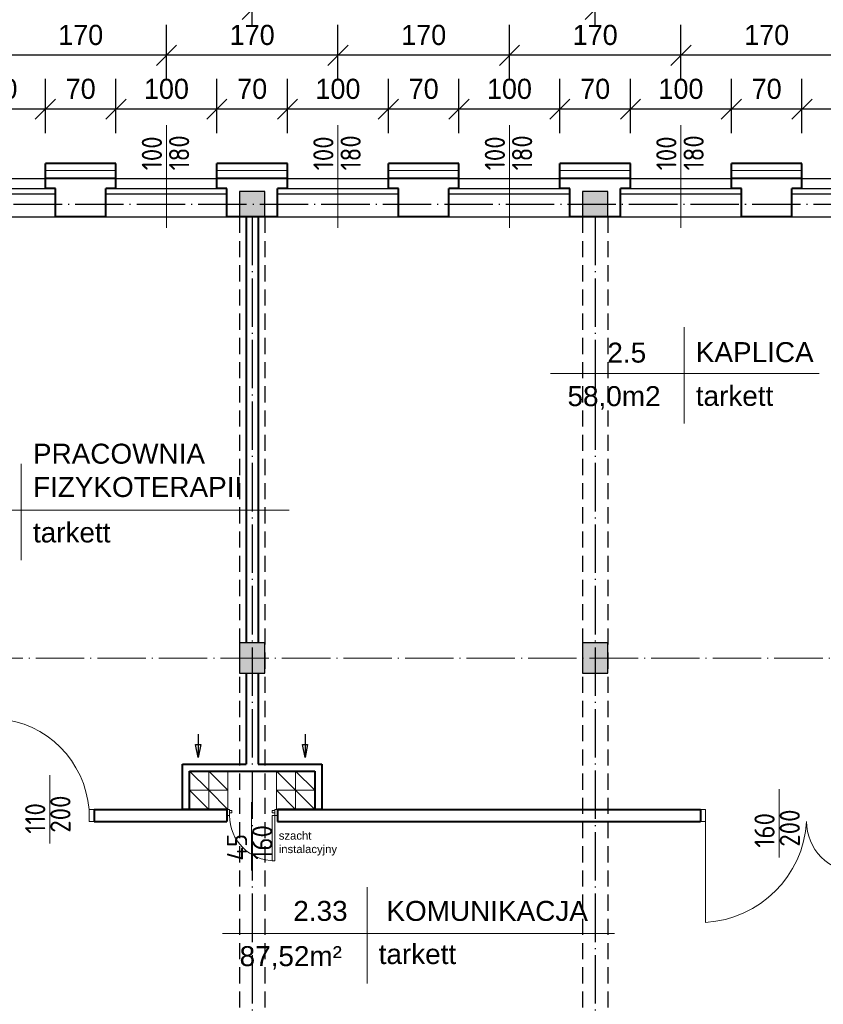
# Model space of a CAD drawing. Header units: millimetres. Extents: x -32003 to -19505, y 17931 to 29358.
# Tile 23 of 92: x -30124 to -29328, y 27421 to 28397. Entities that reach past the tile are written whole.
import ezdxf

# ---------------------------------------------------------------- set-up
doc = ezdxf.new("R2010")
doc.units = ezdxf.units.MM
doc.header["$PDMODE"] = 3
for name, pattern in [('ACAD_ISO03W100', [30, 12, -18]), ('ACAD_ISO04W100', [30.5, 24, -3, 0.5, -3]), ('KRESKOWA_X2', [12, 8, -4])]:
    doc.linetypes.add(name, pattern=pattern)
for name, color, linetype, lineweight in [('_wymiary', 1, 'Continuous', 9), ('drzwi', 140, 'Continuous', 13), ('KOMINY', 43, 'Continuous', 15), ('opisy drzwi', 40, 'Continuous', 13), ('opisy pom', 3, 'Continuous', 18), ('sciany', 4, 'Continuous', 40), ('symetria', 7, 'ACAD_ISO03W100', 5), ('SZRAF', 51, 'Continuous', 9), ('słupy', 2, 'Continuous', 30), ('ściana', 4, 'Continuous', 40)]:
    doc.layers.add(name, color=color, linetype=linetype, lineweight=lineweight)
doc.styles.add('ISO', font='isocp.shx')
doc.styles.add('ROMANS', font='ROMANS')
doc.styles.add('SYSTEM', font='TXT')
doc.linetypes.add('BATTING', pattern='A,0.0001,-0.1,[134,ltypeshp.shx,S=0.1,R=0,X=-0.1,Y=0],-0.2,[134,ltypeshp.shx,S=0.1,R=180,X=0.1,Y=0],-0.1', length=0.4001)
doc.dimstyles.new('Jacek2', dxfattribs={"dimscale": 2, "dimtxt": 10, "dimasz": 10, "dimexe": 15, "dimexo": 15, "dimgap": 5, "dimtad": 1, "dimdec": 0, "dimrnd": 0.5, "dimzin": 0, "dimdsep": 46, "dimtxsty": 'Standard', "dimblk": 'OBLIQUE', "dimcen": 0, "dimdle": 5, "dimadec": 1, "dimazin": 0, "dimtfac": 1, "dimtdec": 0, "dimtofl": 0, "dimtmove": 0, "dimatfit": 3, "dimfxl": 0, "dimtolj": 1, "dimtzin": 0, "dimarcsym": 0})

# ---------------------------------------------------------------- blocks, each defined once
blk = doc.blocks.new('_OBLIQUE')
at = {"color": 0, "linetype": 'ByBlock'}
blk.add_line((-0.5, -0.5), (0.5, 0.5), dxfattribs=at)
blk = doc.blocks.new('*D677')
at = {"layer": '_wymiary', "color": 0, "lineweight": -2}
for p, q in [((-29348.67, 28284.45), (-29348.67, 28338.21)), ((-29248.67, 28284.45), (-29248.67, 28338.21)), ((-29238.67, 28308.21), (-29358.67, 28308.21))]:
    blk.add_line(p, q, dxfattribs=at)
at = {"layer": 'Defpoints', "color": 0}
for p in [(-29348.67, 28308.21), (-29348.67, 28254.45), (-29248.67, 28254.45)]:
    blk.add_point(p, dxfattribs=at)
at = {"layer": '_wymiary', "color": 0, "lineweight": -2, "xscale": 20, "yscale": 20, "zscale": 20, "rotation": 180}
blk.add_blockref('_OBLIQUE', (-29348.67, 28308.21), dxfattribs=at)
at = {"layer": '_wymiary', "color": 0, "lineweight": -2, "xscale": 20, "yscale": 20, "zscale": 20}
blk.add_blockref('_OBLIQUE', (-29248.67, 28308.21), dxfattribs=at)
at = {"layer": '_wymiary', "color": 0, "insert": (-29298.67, 28328.21), "char_height": 20, "attachment_point": 5}
blk.add_mtext('\\A1;100', dxfattribs=at)
blk = doc.blocks.new('*D678')
at = {"layer": '_wymiary', "color": 0, "lineweight": -2}
for p, q in [((-29418.67, 28284.45), (-29418.67, 28338.21)), ((-29348.67, 28284.45), (-29348.67, 28338.21)), ((-29338.67, 28308.21), (-29428.67, 28308.21))]:
    blk.add_line(p, q, dxfattribs=at)
at = {"layer": 'Defpoints', "color": 0}
for p in [(-29418.67, 28308.21), (-29418.67, 28254.45), (-29348.67, 28254.45)]:
    blk.add_point(p, dxfattribs=at)
at = {"layer": '_wymiary', "color": 0, "lineweight": -2, "xscale": 20, "yscale": 20, "zscale": 20, "rotation": 180}
blk.add_blockref('_OBLIQUE', (-29418.67, 28308.21), dxfattribs=at)
at = {"layer": '_wymiary', "color": 0, "lineweight": -2, "xscale": 20, "yscale": 20, "zscale": 20}
blk.add_blockref('_OBLIQUE', (-29348.67, 28308.21), dxfattribs=at)
at = {"layer": '_wymiary', "color": 0, "insert": (-29383.67, 28328.21), "char_height": 20, "attachment_point": 5}
blk.add_mtext('\\A1;70', dxfattribs=at)
blk = doc.blocks.new('*D679')
at = {"layer": '_wymiary', "color": 0, "lineweight": -2}
for p, q in [((-29518.67, 28284.45), (-29518.67, 28338.21)), ((-29418.67, 28284.45), (-29418.67, 28338.21)), ((-29408.67, 28308.21), (-29528.67, 28308.21))]:
    blk.add_line(p, q, dxfattribs=at)
at = {"layer": 'Defpoints', "color": 0}
for p in [(-29518.67, 28308.21), (-29518.67, 28254.45), (-29418.67, 28254.45)]:
    blk.add_point(p, dxfattribs=at)
at = {"layer": '_wymiary', "color": 0, "lineweight": -2, "xscale": 20, "yscale": 20, "zscale": 20, "rotation": 180}
blk.add_blockref('_OBLIQUE', (-29518.67, 28308.21), dxfattribs=at)
at = {"layer": '_wymiary', "color": 0, "lineweight": -2, "xscale": 20, "yscale": 20, "zscale": 20}
blk.add_blockref('_OBLIQUE', (-29418.67, 28308.21), dxfattribs=at)
at = {"layer": '_wymiary', "color": 0, "insert": (-29468.67, 28328.21), "char_height": 20, "attachment_point": 5}
blk.add_mtext('\\A1;100', dxfattribs=at)
blk = doc.blocks.new('*D680')
at = {"layer": '_wymiary', "color": 0, "lineweight": -2}
for p, q in [((-29588.67, 28284.45), (-29588.67, 28338.21)), ((-29518.67, 28284.45), (-29518.67, 28338.21)), ((-29508.67, 28308.21), (-29598.67, 28308.21))]:
    blk.add_line(p, q, dxfattribs=at)
at = {"layer": 'Defpoints', "color": 0}
for p in [(-29588.67, 28308.21), (-29588.67, 28254.45), (-29518.67, 28254.45)]:
    blk.add_point(p, dxfattribs=at)
at = {"layer": '_wymiary', "color": 0, "lineweight": -2, "xscale": 20, "yscale": 20, "zscale": 20, "rotation": 180}
blk.add_blockref('_OBLIQUE', (-29588.67, 28308.21), dxfattribs=at)
at = {"layer": '_wymiary', "color": 0, "lineweight": -2, "xscale": 20, "yscale": 20, "zscale": 20}
blk.add_blockref('_OBLIQUE', (-29518.67, 28308.21), dxfattribs=at)
at = {"layer": '_wymiary', "color": 0, "insert": (-29553.67, 28328.21), "char_height": 20, "attachment_point": 5}
blk.add_mtext('\\A1;70', dxfattribs=at)
blk = doc.blocks.new('*D681')
at = {"layer": '_wymiary', "color": 0, "lineweight": -2}
for p, q in [((-29688.67, 28284.45), (-29688.67, 28338.21)), ((-29588.67, 28284.45), (-29588.67, 28338.21)), ((-29578.67, 28308.21), (-29698.67, 28308.21))]:
    blk.add_line(p, q, dxfattribs=at)
at = {"layer": 'Defpoints', "color": 0}
for p in [(-29688.67, 28308.21), (-29688.67, 28254.45), (-29588.67, 28254.45)]:
    blk.add_point(p, dxfattribs=at)
at = {"layer": '_wymiary', "color": 0, "lineweight": -2, "xscale": 20, "yscale": 20, "zscale": 20, "rotation": 180}
blk.add_blockref('_OBLIQUE', (-29688.67, 28308.21), dxfattribs=at)
at = {"layer": '_wymiary', "color": 0, "lineweight": -2, "xscale": 20, "yscale": 20, "zscale": 20}
blk.add_blockref('_OBLIQUE', (-29588.67, 28308.21), dxfattribs=at)
at = {"layer": '_wymiary', "color": 0, "insert": (-29638.67, 28328.21), "char_height": 20, "attachment_point": 5}
blk.add_mtext('\\A1;100', dxfattribs=at)
blk = doc.blocks.new('*D682')
at = {"layer": '_wymiary', "color": 0, "lineweight": -2}
for p, q in [((-29758.67, 28284.45), (-29758.67, 28338.21)), ((-29688.67, 28284.45), (-29688.67, 28338.21)), ((-29678.67, 28308.21), (-29768.67, 28308.21))]:
    blk.add_line(p, q, dxfattribs=at)
at = {"layer": 'Defpoints', "color": 0}
for p in [(-29758.67, 28308.21), (-29758.67, 28254.45), (-29688.67, 28254.45)]:
    blk.add_point(p, dxfattribs=at)
at = {"layer": '_wymiary', "color": 0, "lineweight": -2, "xscale": 20, "yscale": 20, "zscale": 20, "rotation": 180}
blk.add_blockref('_OBLIQUE', (-29758.67, 28308.21), dxfattribs=at)
at = {"layer": '_wymiary', "color": 0, "lineweight": -2, "xscale": 20, "yscale": 20, "zscale": 20}
blk.add_blockref('_OBLIQUE', (-29688.67, 28308.21), dxfattribs=at)
at = {"layer": '_wymiary', "color": 0, "insert": (-29723.67, 28328.21), "char_height": 20, "attachment_point": 5}
blk.add_mtext('\\A1;70', dxfattribs=at)
blk = doc.blocks.new('*D683')
at = {"layer": '_wymiary', "color": 0, "lineweight": -2}
for p, q in [((-29858.67, 28284.45), (-29858.67, 28338.21)), ((-29758.67, 28284.45), (-29758.67, 28338.21)), ((-29748.67, 28308.21), (-29868.67, 28308.21))]:
    blk.add_line(p, q, dxfattribs=at)
at = {"layer": 'Defpoints', "color": 0}
for p in [(-29858.67, 28308.21), (-29858.67, 28254.45), (-29758.67, 28254.45)]:
    blk.add_point(p, dxfattribs=at)
at = {"layer": '_wymiary', "color": 0, "lineweight": -2, "xscale": 20, "yscale": 20, "zscale": 20, "rotation": 180}
blk.add_blockref('_OBLIQUE', (-29858.67, 28308.21), dxfattribs=at)
at = {"layer": '_wymiary', "color": 0, "lineweight": -2, "xscale": 20, "yscale": 20, "zscale": 20}
blk.add_blockref('_OBLIQUE', (-29758.67, 28308.21), dxfattribs=at)
at = {"layer": '_wymiary', "color": 0, "insert": (-29808.67, 28328.21), "char_height": 20, "attachment_point": 5}
blk.add_mtext('\\A1;100', dxfattribs=at)
blk = doc.blocks.new('*D684')
at = {"layer": '_wymiary', "color": 0, "lineweight": -2}
for p, q in [((-29928.67, 28284.45), (-29928.67, 28338.21)), ((-29858.67, 28284.45), (-29858.67, 28338.21)), ((-29848.67, 28308.21), (-29938.67, 28308.21))]:
    blk.add_line(p, q, dxfattribs=at)
at = {"layer": 'Defpoints', "color": 0}
for p in [(-29928.67, 28308.21), (-29928.67, 28254.45), (-29858.67, 28254.45)]:
    blk.add_point(p, dxfattribs=at)
at = {"layer": '_wymiary', "color": 0, "lineweight": -2, "xscale": 20, "yscale": 20, "zscale": 20, "rotation": 180}
blk.add_blockref('_OBLIQUE', (-29928.67, 28308.21), dxfattribs=at)
at = {"layer": '_wymiary', "color": 0, "lineweight": -2, "xscale": 20, "yscale": 20, "zscale": 20}
blk.add_blockref('_OBLIQUE', (-29858.67, 28308.21), dxfattribs=at)
at = {"layer": '_wymiary', "color": 0, "insert": (-29893.67, 28328.21), "char_height": 20, "attachment_point": 5}
blk.add_mtext('\\A1;70', dxfattribs=at)
blk = doc.blocks.new('*D685')
at = {"layer": '_wymiary', "color": 0, "lineweight": -2}
for p, q in [((-30028.67, 28284.45), (-30028.67, 28338.21)), ((-29928.67, 28284.45), (-29928.67, 28338.21)), ((-29918.67, 28308.21), (-30038.67, 28308.21))]:
    blk.add_line(p, q, dxfattribs=at)
at = {"layer": 'Defpoints', "color": 0}
for p in [(-30028.67, 28308.21), (-30028.67, 28254.45), (-29928.67, 28254.45)]:
    blk.add_point(p, dxfattribs=at)
at = {"layer": '_wymiary', "color": 0, "lineweight": -2, "xscale": 20, "yscale": 20, "zscale": 20, "rotation": 180}
blk.add_blockref('_OBLIQUE', (-30028.67, 28308.21), dxfattribs=at)
at = {"layer": '_wymiary', "color": 0, "lineweight": -2, "xscale": 20, "yscale": 20, "zscale": 20}
blk.add_blockref('_OBLIQUE', (-29928.67, 28308.21), dxfattribs=at)
at = {"layer": '_wymiary', "color": 0, "insert": (-29978.67, 28328.21), "char_height": 20, "attachment_point": 5}
blk.add_mtext('\\A1;100', dxfattribs=at)
blk = doc.blocks.new('*D686')
at = {"layer": '_wymiary', "color": 0, "lineweight": -2}
for p, q in [((-30098.67, 28284.45), (-30098.67, 28338.21)), ((-30028.67, 28284.45), (-30028.67, 28338.21)), ((-30018.67, 28308.21), (-30108.67, 28308.21))]:
    blk.add_line(p, q, dxfattribs=at)
at = {"layer": 'Defpoints', "color": 0}
for p in [(-30098.67, 28308.21), (-30098.67, 28254.45), (-30028.67, 28254.45)]:
    blk.add_point(p, dxfattribs=at)
at = {"layer": '_wymiary', "color": 0, "lineweight": -2, "xscale": 20, "yscale": 20, "zscale": 20, "rotation": 180}
blk.add_blockref('_OBLIQUE', (-30098.67, 28308.21), dxfattribs=at)
at = {"layer": '_wymiary', "color": 0, "lineweight": -2, "xscale": 20, "yscale": 20, "zscale": 20}
blk.add_blockref('_OBLIQUE', (-30028.67, 28308.21), dxfattribs=at)
at = {"layer": '_wymiary', "color": 0, "insert": (-30063.67, 28328.21), "char_height": 20, "attachment_point": 5}
blk.add_mtext('\\A1;70', dxfattribs=at)
blk = doc.blocks.new('*D687')
at = {"layer": '_wymiary', "color": 0, "lineweight": -2}
for p, q in [((-30198.67, 28284.45), (-30198.67, 28338.21)), ((-30098.67, 28284.45), (-30098.67, 28338.21)), ((-30088.67, 28308.21), (-30208.67, 28308.21))]:
    blk.add_line(p, q, dxfattribs=at)
at = {"layer": 'Defpoints', "color": 0}
for p in [(-30198.67, 28308.21), (-30198.67, 28254.45), (-30098.67, 28254.45)]:
    blk.add_point(p, dxfattribs=at)
at = {"layer": '_wymiary', "color": 0, "lineweight": -2, "xscale": 20, "yscale": 20, "zscale": 20, "rotation": 180}
blk.add_blockref('_OBLIQUE', (-30198.67, 28308.21), dxfattribs=at)
at = {"layer": '_wymiary', "color": 0, "lineweight": -2, "xscale": 20, "yscale": 20, "zscale": 20}
blk.add_blockref('_OBLIQUE', (-30098.67, 28308.21), dxfattribs=at)
at = {"layer": '_wymiary', "color": 0, "insert": (-30148.67, 28328.21), "char_height": 20, "attachment_point": 5}
blk.add_mtext('\\A1;100', dxfattribs=at)
blk = doc.blocks.new('*D719')
at = {"layer": '_wymiary', "color": 0, "lineweight": -2}
for p, q in [((-29468.67, 28338.21), (-29468.67, 28391.64)), ((-29298.67, 28338.21), (-29298.67, 28391.64)), ((-29288.67, 28361.64), (-29478.67, 28361.64))]:
    blk.add_line(p, q, dxfattribs=at)
at = {"layer": 'Defpoints', "color": 0}
for p in [(-29468.67, 28361.64), (-29468.67, 28308.21), (-29298.67, 28308.21)]:
    blk.add_point(p, dxfattribs=at)
at = {"layer": '_wymiary', "color": 0, "lineweight": -2, "xscale": 20, "yscale": 20, "zscale": 20, "rotation": 180}
blk.add_blockref('_OBLIQUE', (-29468.67, 28361.64), dxfattribs=at)
at = {"layer": '_wymiary', "color": 0, "lineweight": -2, "xscale": 20, "yscale": 20, "zscale": 20}
blk.add_blockref('_OBLIQUE', (-29298.67, 28361.64), dxfattribs=at)
at = {"layer": '_wymiary', "color": 0, "insert": (-29383.67, 28381.64), "char_height": 20, "attachment_point": 5}
blk.add_mtext('\\A1;170', dxfattribs=at)
blk = doc.blocks.new('*D720')
at = {"layer": '_wymiary', "color": 0, "lineweight": -2}
for p, q in [((-29638.67, 28338.21), (-29638.67, 28391.64)), ((-29468.67, 28338.21), (-29468.67, 28391.64)), ((-29458.67, 28361.64), (-29648.67, 28361.64))]:
    blk.add_line(p, q, dxfattribs=at)
at = {"layer": 'Defpoints', "color": 0}
for p in [(-29638.67, 28361.64), (-29638.67, 28308.21), (-29468.67, 28308.21)]:
    blk.add_point(p, dxfattribs=at)
at = {"layer": '_wymiary', "color": 0, "lineweight": -2, "xscale": 20, "yscale": 20, "zscale": 20, "rotation": 180}
blk.add_blockref('_OBLIQUE', (-29638.67, 28361.64), dxfattribs=at)
at = {"layer": '_wymiary', "color": 0, "lineweight": -2, "xscale": 20, "yscale": 20, "zscale": 20}
blk.add_blockref('_OBLIQUE', (-29468.67, 28361.64), dxfattribs=at)
at = {"layer": '_wymiary', "color": 0, "insert": (-29553.67, 28381.64), "char_height": 20, "attachment_point": 5}
blk.add_mtext('\\A1;170', dxfattribs=at)
blk = doc.blocks.new('*D721')
at = {"layer": '_wymiary', "color": 0, "lineweight": -2}
for p, q in [((-29808.67, 28338.21), (-29808.67, 28391.64)), ((-29638.67, 28338.21), (-29638.67, 28391.64)), ((-29628.67, 28361.64), (-29818.67, 28361.64))]:
    blk.add_line(p, q, dxfattribs=at)
at = {"layer": 'Defpoints', "color": 0}
for p in [(-29808.67, 28361.64), (-29808.67, 28308.21), (-29638.67, 28308.21)]:
    blk.add_point(p, dxfattribs=at)
at = {"layer": '_wymiary', "color": 0, "lineweight": -2, "xscale": 20, "yscale": 20, "zscale": 20, "rotation": 180}
blk.add_blockref('_OBLIQUE', (-29808.67, 28361.64), dxfattribs=at)
at = {"layer": '_wymiary', "color": 0, "lineweight": -2, "xscale": 20, "yscale": 20, "zscale": 20}
blk.add_blockref('_OBLIQUE', (-29638.67, 28361.64), dxfattribs=at)
at = {"layer": '_wymiary', "color": 0, "insert": (-29723.67, 28381.64), "char_height": 20, "attachment_point": 5}
blk.add_mtext('\\A1;170', dxfattribs=at)
blk = doc.blocks.new('*D722')
at = {"layer": '_wymiary', "color": 0, "lineweight": -2}
for p, q in [((-29978.67, 28338.21), (-29978.67, 28391.64)), ((-29808.67, 28338.21), (-29808.67, 28391.64)), ((-29798.67, 28361.64), (-29988.67, 28361.64))]:
    blk.add_line(p, q, dxfattribs=at)
at = {"layer": 'Defpoints', "color": 0}
for p in [(-29978.67, 28361.64), (-29978.67, 28308.21), (-29808.67, 28308.21)]:
    blk.add_point(p, dxfattribs=at)
at = {"layer": '_wymiary', "color": 0, "lineweight": -2, "xscale": 20, "yscale": 20, "zscale": 20, "rotation": 180}
blk.add_blockref('_OBLIQUE', (-29978.67, 28361.64), dxfattribs=at)
at = {"layer": '_wymiary', "color": 0, "lineweight": -2, "xscale": 20, "yscale": 20, "zscale": 20}
blk.add_blockref('_OBLIQUE', (-29808.67, 28361.64), dxfattribs=at)
at = {"layer": '_wymiary', "color": 0, "insert": (-29893.67, 28381.64), "char_height": 20, "attachment_point": 5}
blk.add_mtext('\\A1;170', dxfattribs=at)
blk = doc.blocks.new('*D723')
at = {"layer": '_wymiary', "color": 0, "lineweight": -2}
for p, q in [((-30148.67, 28338.21), (-30148.67, 28391.64)), ((-29978.67, 28338.21), (-29978.67, 28391.64)), ((-29968.67, 28361.64), (-30158.67, 28361.64))]:
    blk.add_line(p, q, dxfattribs=at)
at = {"layer": 'Defpoints', "color": 0}
for p in [(-30148.67, 28361.64), (-30148.67, 28308.21), (-29978.67, 28308.21)]:
    blk.add_point(p, dxfattribs=at)
at = {"layer": '_wymiary', "color": 0, "lineweight": -2, "xscale": 20, "yscale": 20, "zscale": 20, "rotation": 180}
blk.add_blockref('_OBLIQUE', (-30148.67, 28361.64), dxfattribs=at)
at = {"layer": '_wymiary', "color": 0, "lineweight": -2, "xscale": 20, "yscale": 20, "zscale": 20}
blk.add_blockref('_OBLIQUE', (-29978.67, 28361.64), dxfattribs=at)
at = {"layer": '_wymiary', "color": 0, "insert": (-30063.67, 28381.64), "char_height": 20, "attachment_point": 5}
blk.add_mtext('\\A1;170', dxfattribs=at)
blk = doc.blocks.new('*D1241')
at = {"layer": '_wymiary', "color": 0, "lineweight": -2}
for p, q in [((-29553.67, 28391.64), (-29553.67, 28437.13)), ((-29213.67, 28391.64), (-29213.67, 28437.13)), ((-29203.67, 28407.13), (-29563.67, 28407.13))]:
    blk.add_line(p, q, dxfattribs=at)
at = {"layer": 'Defpoints', "color": 0}
for p in [(-29553.67, 28407.13), (-29553.67, 28361.64), (-29213.67, 28361.64)]:
    blk.add_point(p, dxfattribs=at)
at = {"layer": '_wymiary', "color": 0, "lineweight": -2, "xscale": 20, "yscale": 20, "zscale": 20, "rotation": 180}
blk.add_blockref('_OBLIQUE', (-29553.67, 28407.13), dxfattribs=at)
at = {"layer": '_wymiary', "color": 0, "lineweight": -2, "xscale": 20, "yscale": 20, "zscale": 20}
blk.add_blockref('_OBLIQUE', (-29213.67, 28407.13), dxfattribs=at)
at = {"layer": '_wymiary', "color": 0, "insert": (-29383.67, 28427.13), "char_height": 20, "attachment_point": 5}
blk.add_mtext('\\A1;340', dxfattribs=at)
blk = doc.blocks.new('*D1242')
at = {"layer": '_wymiary', "color": 0, "lineweight": -2}
for p, q in [((-29893.67, 28391.64), (-29893.67, 28437.13)), ((-29553.67, 28391.64), (-29553.67, 28437.13)), ((-29543.67, 28407.13), (-29903.67, 28407.13))]:
    blk.add_line(p, q, dxfattribs=at)
at = {"layer": 'Defpoints', "color": 0}
for p in [(-29893.67, 28407.13), (-29893.67, 28361.64), (-29553.67, 28361.64)]:
    blk.add_point(p, dxfattribs=at)
at = {"layer": '_wymiary', "color": 0, "lineweight": -2, "xscale": 20, "yscale": 20, "zscale": 20, "rotation": 180}
blk.add_blockref('_OBLIQUE', (-29893.67, 28407.13), dxfattribs=at)
at = {"layer": '_wymiary', "color": 0, "lineweight": -2, "xscale": 20, "yscale": 20, "zscale": 20}
blk.add_blockref('_OBLIQUE', (-29553.67, 28407.13), dxfattribs=at)
at = {"layer": '_wymiary', "color": 0, "insert": (-29723.67, 28427.13), "char_height": 20, "attachment_point": 5}
blk.add_mtext('\\A1;340', dxfattribs=at)
blk = doc.blocks.new('*D1243')
at = {"layer": '_wymiary', "color": 0, "lineweight": -2}
for p, q in [((-30233.67, 28391.64), (-30233.67, 28437.13)), ((-29893.67, 28391.64), (-29893.67, 28437.13)), ((-29883.67, 28407.13), (-30243.67, 28407.13))]:
    blk.add_line(p, q, dxfattribs=at)
at = {"layer": 'Defpoints', "color": 0}
for p in [(-30233.67, 28407.13), (-30233.67, 28361.64), (-29893.67, 28361.64)]:
    blk.add_point(p, dxfattribs=at)
at = {"layer": '_wymiary', "color": 0, "lineweight": -2, "xscale": 20, "yscale": 20, "zscale": 20, "rotation": 180}
blk.add_blockref('_OBLIQUE', (-30233.67, 28407.13), dxfattribs=at)
at = {"layer": '_wymiary', "color": 0, "lineweight": -2, "xscale": 20, "yscale": 20, "zscale": 20}
blk.add_blockref('_OBLIQUE', (-29893.67, 28407.13), dxfattribs=at)
at = {"layer": '_wymiary', "color": 0, "insert": (-30063.67, 28427.13), "char_height": 20, "attachment_point": 5}
blk.add_mtext('\\A1;340', dxfattribs=at)

msp = doc.modelspace()

# ---------------------------------------------------------------- hatches: boundary and pattern name
at = {"layer": 'SZRAF'}
for points in [[(-29906.17, 28201.45), (-29881.17, 28201.45), (-29881.17, 28226.45), (-29906.17, 28226.45)], [(-29566.17, 28201.45), (-29541.17, 28201.45), (-29541.17, 28226.45), (-29566.17, 28226.45)]]:
    msp.add_hatch(color=256, dxfattribs=at).paths.add_polyline_path(points)
h = msp.add_hatch(color=256, dxfattribs=at)
h.dxf.hatch_style = 1
h.paths.add_polyline_path([(-29906.17, 27763.95), (-29893.67, 27763.95), (-29893.67, 27778.95), (-29906.17, 27778.95)])
h.paths.add_polyline_path([(-29893.67, 27763.95), (-29906.17, 27763.95), (-29906.17, 27748.95), (-29893.67, 27748.95)])
h.paths.add_polyline_path([(-29893.67, 27763.95), (-29881.17, 27763.95), (-29881.17, 27778.95), (-29893.67, 27778.95)])
h.paths.add_polyline_path([(-29893.67, 27748.95), (-29881.17, 27748.95), (-29881.17, 27763.95), (-29893.67, 27763.95)])
h = msp.add_hatch(color=256, dxfattribs=at)
h.dxf.hatch_style = 1
h.paths.add_polyline_path([(-29566.17, 27763.95), (-29553.67, 27763.95), (-29553.67, 27778.95), (-29566.17, 27778.95)])
h.paths.add_polyline_path([(-29553.67, 27763.95), (-29566.17, 27763.95), (-29566.17, 27748.95), (-29553.67, 27748.95)])
h.paths.add_polyline_path([(-29553.67, 27763.95), (-29541.17, 27763.95), (-29541.17, 27778.95), (-29553.67, 27778.95)])
h.paths.add_polyline_path([(-29553.67, 27748.95), (-29541.17, 27748.95), (-29541.17, 27763.95), (-29553.67, 27763.95)])

# ---------------------------------------------------------------- linework, layer by layer
for p, q in [((-31221.67, 28239.45), (-25930.18, 28239.45)), ((-30208.67, 28229.45), (-30088.67, 28229.45)), ((-30208.67, 28224.38), (-30088.67, 28224.38)), ((-30038.67, 28229.45), (-29918.67, 28229.45)), ((-30038.67, 28224.38), (-29918.67, 28224.38)), ((-29868.67, 28229.45), (-29748.67, 28229.45)), ((-29868.67, 28224.38), (-29748.67, 28224.38)), ((-29698.67, 28229.45), (-29578.67, 28229.45)), ((-29698.67, 28224.38), (-29578.67, 28224.38)), ((-29528.67, 28229.45), (-29408.67, 28229.45)), ((-29528.67, 28224.38), (-29408.67, 28224.38)), ((-29358.67, 28229.45), (-29238.67, 28229.45)), ((-29358.67, 28224.38), (-29238.67, 28224.38)), ((-31256.67, 28201.45), (-25930.18, 28201.45))]:
    msp.add_line(p, q)
at = {"linetype": 'ACAD_ISO04W100', "ltscale": 2}
for p, q in [((-31411.17, 28213.95), (-25930.18, 28213.95)), ((-29893.67, 28201.45), (-29893.67, 26609.88)), ((-29553.67, 28201.45), (-29553.67, 26609.86))]:
    msp.add_line(p, q, dxfattribs=at)
at = {"linetype": 'KRESKOWA_X2', "ltscale": 2}
for p, q in [((-29906.17, 28201.45), (-29906.17, 26876.45)), ((-29881.17, 28201.45), (-29881.17, 26876.45)), ((-29566.17, 28201.45), (-29566.17, 26876.45)), ((-29541.17, 28201.45), (-29541.17, 26876.45))]:
    msp.add_line(p, q, dxfattribs=at)
at = {"layer": 'drzwi'}
msp.add_line((-29444.19, 27501.95), (-29444.19, 27601.95), dxfattribs=at)
for points in [[(-30055.42, 27601.95, 0), (-30050.42, 27601.95, 0), (-30050.42, 27613.95, 0), (-30055.42, 27613.95, 0), (-30055.42, 27601.95, 0)], [(-29916.2, 27613.95, 0), (-29918.69, 27613.95, 0), (-29918.69, 27607.96, 0), (-29916.2, 27607.96, 0), (-29916.2, 27613.95, 0)], [(-29916.2, 27612.95, 0), (-29913.7, 27612.95, 0), (-29913.7, 27610.45, 0), (-29916.2, 27610.45, 0), (-29916.2, 27612.95, 0)], [(-29871.24, 27612.95, 0), (-29873.74, 27612.95, 0), (-29873.74, 27610.45, 0), (-29871.24, 27610.45, 0), (-29871.24, 27612.95, 0)], [(-29871.24, 27607.96, 0), (-29873.74, 27607.96, 0), (-29873.74, 27563, 0), (-29871.24, 27563, 0), (-29871.24, 27607.96, 0)], [(-29871.24, 27613.95, 0), (-29868.74, 27613.95, 0), (-29868.74, 27607.96, 0), (-29871.24, 27607.96, 0), (-29871.24, 27613.95, 0)], [(-29444.19, 27601.95, 0), (-29449.19, 27601.95, 0), (-29449.19, 27613.95, 0), (-29444.19, 27613.95, 0), (-29444.19, 27601.95, 0)]]:
    msp.add_polyline3d(points, dxfattribs=at)
for centre, radius, start, end in [((-30153.27, 27606.09), 98.17, 4.59012, 85.40947), ((-29871.24, 27607.96), 44.96, 180, 270), ((-29450.34, 27608.1), 106.32, 273.31424, 356.68614), ((-29294.19, 27601.95), 50, 179.99957, 270)]:
    msp.add_arc(centre, radius, start, end, dxfattribs=at)
at = {"layer": 'KOMINY'}
for p, q in [((-29955.67, 27651.95), (-29936.67, 27632.95)), ((-29936.67, 27651.95), (-29917.67, 27632.95)), ((-29869.67, 27651.95), (-29850.67, 27632.95)), ((-29850.67, 27651.95), (-29831.67, 27632.95)), ((-29955.67, 27632.95), (-29936.67, 27613.95)), ((-29936.67, 27632.95), (-29917.67, 27613.95)), ((-29869.67, 27632.95), (-29850.67, 27613.95)), ((-29850.67, 27632.95), (-29831.67, 27613.95))]:
    msp.add_line(p, q, dxfattribs=at)
at = {"layer": 'KOMINY', "lineweight": 30}
for points in [[(-29947.26, 27688.55), (-29947.26, 27665.28), (-29949.8, 27678.4), (-29944.69, 27678.4), (-29947.26, 27665.28)], [(-29841.31, 27688.55), (-29841.31, 27665.28), (-29843.85, 27678.4), (-29838.73, 27678.4), (-29841.31, 27665.28)]]:
    msp.add_lwpolyline(points, dxfattribs=at)
at = {"layer": 'KOMINY'}
for points in [[(-29955.67, 27632.95), (-29936.67, 27632.95), (-29936.67, 27651.95), (-29955.67, 27651.95)], [(-29936.67, 27632.95), (-29917.67, 27632.95), (-29917.67, 27651.95), (-29936.67, 27651.95)], [(-29869.67, 27632.95), (-29850.67, 27632.95), (-29850.67, 27651.95), (-29869.67, 27651.95)], [(-29850.67, 27632.95), (-29831.67, 27632.95), (-29831.67, 27651.95), (-29850.67, 27651.95)], [(-29955.67, 27613.95), (-29936.67, 27613.95), (-29936.67, 27632.95), (-29955.67, 27632.95)], [(-29936.67, 27613.95), (-29917.67, 27613.95), (-29917.67, 27632.95), (-29936.67, 27632.95)], [(-29869.67, 27613.95), (-29850.67, 27613.95), (-29850.67, 27632.95), (-29869.67, 27632.95)], [(-29850.67, 27613.95), (-29831.67, 27613.95), (-29831.67, 27632.95), (-29850.67, 27632.95)]]:
    msp.add_lwpolyline(points, close=True, dxfattribs=at)
at = {"layer": 'opisy drzwi'}
for p, q in [((-29978.67, 28190.66), (-29978.67, 28292.42)), ((-29808.67, 28190.66), (-29808.67, 28292.42)), ((-29638.67, 28190.66), (-29638.67, 28292.42)), ((-29468.67, 28190.66), (-29468.67, 28292.42)), ((-30094.31, 27580.02), (-30094.31, 27647.89)), ((-29371.36, 27566.16), (-29371.36, 27634.03)), ((-29894.29, 27553.26), (-29894.29, 27621.14))]:
    msp.add_line(p, q, dxfattribs=at)
at = {"layer": 'opisy pom'}
for p, q in [((-29465.51, 28091.99), (-29465.51, 27996.59)), ((-29597.98, 28046.09), (-29331.63, 28046.09)), ((-30122.54, 27956.6), (-30122.54, 27861.2)), ((-30255.01, 27910.7), (-29857.1, 27910.7)), ((-29779.85, 27536.78), (-29779.85, 27441.38)), ((-29923.04, 27490.88), (-29534.67, 27490.88))]:
    msp.add_line(p, q, dxfattribs=at)
at = {"layer": 'sciany'}
for p, q in [((-29899.67, 28201.45), (-29899.67, 27778.95)), ((-29887.67, 28201.45), (-29887.67, 27844.52)), ((-29887.67, 27844.52), (-29887.67, 27778.95)), ((-29899.67, 27748.95), (-29899.67, 27658.95)), ((-29887.67, 27748.95), (-29887.67, 27658.95)), ((-29962.67, 27658.95), (-29899.67, 27658.95)), ((-29962.67, 27613.95), (-29962.67, 27658.95)), ((-29887.67, 27658.95), (-29824.67, 27658.95)), ((-29824.67, 27658.95), (-29824.67, 27613.95)), ((-29955.67, 27651.95), (-29906.67, 27651.95)), ((-29955.67, 27613.95), (-29955.67, 27651.95)), ((-29906.67, 27651.95), (-29831.67, 27651.95)), ((-29831.67, 27651.95), (-29831.67, 27613.95)), ((-30050.42, 27613.95), (-29918.69, 27613.95)), ((-30050.42, 27613.95), (-30050.42, 27601.95)), ((-29918.69, 27613.95), (-29962.67, 27613.95)), ((-29824.67, 27613.95), (-29868.69, 27613.95)), ((-29868.69, 27613.95), (-29449.19, 27613.95)), ((-29449.19, 27613.95), (-29449.19, 27601.95)), ((-30050.42, 27601.95), (-29918.69, 27601.95)), ((-29868.69, 27601.95), (-29449.19, 27601.95))]:
    msp.add_line(p, q, dxfattribs=at)
for points in [[(-29918.69, 27613.95), (-29918.69, 27601.95)], [(-29868.65, 27613.95), (-29868.65, 27601.95)]]:
    msp.add_lwpolyline(points, dxfattribs=at)
at = {"layer": 'symetria', "linetype": 'ACAD_ISO04W100', "ltscale": 2}
msp.add_line((-30901.17, 27763.95), (-25930.18, 27763.95), dxfattribs=at)
at = {"layer": 'SZRAF', "linetype": 'BATTING', "ltscale": 14}
for p, q in [((-30028.67, 28247.45), (-30098.67, 28247.45)), ((-29858.67, 28247.45), (-29928.67, 28247.45)), ((-29688.67, 28247.45), (-29758.67, 28247.45)), ((-29518.67, 28247.45), (-29588.67, 28247.45)), ((-29348.67, 28247.45), (-29418.67, 28247.45))]:
    msp.add_line(p, q, dxfattribs=at)
at = {"layer": 'SZRAF'}
msp.add_lwpolyline([(-29918.69, 27613.95), (-29918.69, 27601.95)], dxfattribs=at)
at = {"layer": 'słupy'}
for points in [[(-29906.17, 28201.45), (-29881.17, 28201.45), (-29881.17, 28226.45), (-29906.17, 28226.45)], [(-29566.17, 28201.45), (-29541.17, 28201.45), (-29541.17, 28226.45), (-29566.17, 28226.45)], [(-29906.17, 27748.95), (-29881.17, 27748.95), (-29881.17, 27778.95), (-29906.17, 27778.95)], [(-29566.17, 27748.95), (-29541.17, 27748.95), (-29541.17, 27778.95), (-29566.17, 27778.95)]]:
    msp.add_lwpolyline(points, close=True, dxfattribs=at)
at = {"layer": 'ściana'}
for p, q in [((-30028.67, 28254.45), (-30098.67, 28254.45)), ((-30098.67, 28229.45), (-30098.67, 28254.45)), ((-30028.67, 28229.45), (-30028.67, 28254.45)), ((-29858.67, 28254.45), (-29928.67, 28254.45)), ((-29928.67, 28229.45), (-29928.67, 28254.45)), ((-29858.67, 28229.45), (-29858.67, 28254.45)), ((-29688.67, 28254.45), (-29758.67, 28254.45)), ((-29758.67, 28229.45), (-29758.67, 28254.45)), ((-29688.67, 28229.45), (-29688.67, 28254.45)), ((-29518.67, 28254.45), (-29588.67, 28254.45)), ((-29588.67, 28229.45), (-29588.67, 28254.45)), ((-29518.67, 28229.45), (-29518.67, 28254.45)), ((-29348.67, 28254.45), (-29418.67, 28254.45)), ((-29418.67, 28229.45), (-29418.67, 28254.45)), ((-29348.67, 28229.45), (-29348.67, 28254.45)), ((-30028.67, 28239.45), (-30098.67, 28239.45)), ((-30098.67, 28229.45), (-30098.67, 28239.45)), ((-30028.67, 28239.45), (-30098.67, 28239.45)), ((-30028.67, 28229.45), (-30028.67, 28239.45)), ((-29858.67, 28239.45), (-29928.67, 28239.45)), ((-29928.67, 28229.45), (-29928.67, 28239.45)), ((-29858.67, 28239.45), (-29928.67, 28239.45)), ((-29858.67, 28229.45), (-29858.67, 28239.45)), ((-29688.67, 28239.45), (-29758.67, 28239.45)), ((-29758.67, 28229.45), (-29758.67, 28239.45)), ((-29688.67, 28239.45), (-29758.67, 28239.45)), ((-29688.67, 28229.45), (-29688.67, 28239.45)), ((-29518.67, 28239.45), (-29588.67, 28239.45)), ((-29588.67, 28229.45), (-29588.67, 28239.45)), ((-29518.67, 28239.45), (-29588.67, 28239.45)), ((-29518.67, 28229.45), (-29518.67, 28239.45)), ((-29348.67, 28239.45), (-29418.67, 28239.45)), ((-29418.67, 28229.45), (-29418.67, 28239.45)), ((-29348.67, 28239.45), (-29418.67, 28239.45)), ((-29348.67, 28229.45), (-29348.67, 28239.45)), ((-30088.67, 28229.45), (-30098.67, 28229.45)), ((-30088.67, 28229.45), (-30098.67, 28229.45)), ((-30088.67, 28201.45), (-30088.67, 28229.45)), ((-30088.67, 28201.45), (-30088.67, 28229.45)), ((-30038.67, 28201.45), (-30038.67, 28229.45)), ((-30028.67, 28229.45), (-30038.67, 28229.45)), ((-30038.67, 28201.45), (-30038.67, 28229.45)), ((-30028.67, 28229.45), (-30038.67, 28229.45)), ((-29918.67, 28229.45), (-29928.67, 28229.45)), ((-29918.67, 28229.45), (-29928.67, 28229.45)), ((-29918.67, 28201.45), (-29918.67, 28229.45)), ((-29918.67, 28201.45), (-29918.67, 28229.45)), ((-29868.67, 28201.45), (-29868.67, 28229.45)), ((-29858.67, 28229.45), (-29868.67, 28229.45)), ((-29868.67, 28201.45), (-29868.67, 28229.45)), ((-29858.67, 28229.45), (-29868.67, 28229.45)), ((-29748.67, 28229.45), (-29758.67, 28229.45)), ((-29748.67, 28229.45), (-29758.67, 28229.45)), ((-29748.67, 28201.45), (-29748.67, 28229.45)), ((-29748.67, 28201.45), (-29748.67, 28229.45)), ((-29698.67, 28201.45), (-29698.67, 28229.45)), ((-29688.67, 28229.45), (-29698.67, 28229.45)), ((-29698.67, 28201.45), (-29698.67, 28229.45)), ((-29688.67, 28229.45), (-29698.67, 28229.45)), ((-29578.67, 28229.45), (-29588.67, 28229.45)), ((-29578.67, 28229.45), (-29588.67, 28229.45)), ((-29578.67, 28201.45), (-29578.67, 28229.45)), ((-29578.67, 28201.45), (-29578.67, 28229.45)), ((-29528.67, 28201.45), (-29528.67, 28229.45)), ((-29518.67, 28229.45), (-29528.67, 28229.45)), ((-29528.67, 28201.45), (-29528.67, 28229.45)), ((-29518.67, 28229.45), (-29528.67, 28229.45)), ((-29408.67, 28229.45), (-29418.67, 28229.45)), ((-29408.67, 28229.45), (-29418.67, 28229.45)), ((-29408.67, 28201.45), (-29408.67, 28229.45)), ((-29408.67, 28201.45), (-29408.67, 28229.45)), ((-29358.67, 28201.45), (-29358.67, 28229.45)), ((-29348.67, 28229.45), (-29358.67, 28229.45)), ((-29358.67, 28201.45), (-29358.67, 28229.45)), ((-29348.67, 28229.45), (-29358.67, 28229.45)), ((-30038.67, 28201.45), (-30088.67, 28201.45)), ((-30038.67, 28201.45), (-30088.67, 28201.45)), ((-29868.67, 28201.45), (-29918.67, 28201.45)), ((-29868.67, 28201.45), (-29918.67, 28201.45)), ((-29698.67, 28201.45), (-29748.67, 28201.45)), ((-29698.67, 28201.45), (-29748.67, 28201.45)), ((-29528.67, 28201.45), (-29578.67, 28201.45)), ((-29528.67, 28201.45), (-29578.67, 28201.45)), ((-29358.67, 28201.45), (-29408.67, 28201.45)), ((-29358.67, 28201.45), (-29408.67, 28201.45))]:
    msp.add_line(p, q, dxfattribs=at)

# ---------------------------------------------------------------- texts
at = {"layer": 'opisy drzwi', "style": 'ISO'}
for s, p in [('100', (-29983.11, 28247.61)), ('180', (-29956.08, 28247.46)), ('100', (-29813.11, 28247.61)), ('180', (-29786.08, 28247.46)), ('100', (-29643.11, 28247.61)), ('180', (-29616.08, 28247.46)), ('100', (-29473.11, 28247.61)), ('180', (-29446.08, 28247.46)), ('110', (-30098.76, 27589.92)), ('200', (-30073.75, 27590.83)), ('160', (-29375.8, 27576.06)), ('200', (-29350.8, 27576.97)), ('160', (-29873.73, 27564.08)), ('45', (-29898.73, 27563.16))]:
    msp.add_text(s, height=20, rotation=90, dxfattribs=at).set_placement(p)
at = {"layer": 'opisy pom', "attachment_point": 1}
for s, insert, char_height, style in [('{\\fArial|b0|i0|c238|p34;2.5}', (-29541.56, 28076.72), 19.8, 'SYSTEM'), ('{\\fArial|b0|i0|c238|p34;KAPLICA}', (-29453.95, 28077.21), 19.8, 'SYSTEM'), ('{\\fArial|b0|i0|c238|p34;58,0m2}', (-29581.09, 28033.6), 19.8, 'SYSTEM'), ('{\\fArial|b0|i0|c238|p34;tarkett}', (-29453.95, 28033.84), 19.8, 'SYSTEM'), ('{\\fArial|b0|i0|c238|p34;PRACOWNIA \\PFIZYKOTERAPII}', (-30110.99, 27976.53), 19.8, 'SYSTEM'), ('{\\fArial|b0|i0|c238|p34;tarkett}', (-30110.99, 27898.45), 19.8, 'SYSTEM'), ('{\\fArial|b0|i0|c238|p34;szacht\\Pinstalacyjny}', (-29867.3, 27591.98), 8, 'ROMANS'), ('{\\fArial|b0|i0|c238|p34;2.33     KOMUNIKACJA}', (-29852.9, 27523.24), 19.8, 'SYSTEM'), ('{\\fArial|b0|i0|c238|p34;87,52m²}', (-29906.15, 27478.39), 19.8, 'SYSTEM'), ('{\\fArial|b0|i0|c238|p34;tarkett}', (-29768.29, 27480.44), 19.8, 'SYSTEM')]:
    msp.add_mtext(s, dxfattribs=dict(at, insert=insert, char_height=char_height, style=style))

# ---------------------------------------------------------------- dimensions: what is measured, and where the dimension line sits
at = {"layer": '_wymiary'}
for base, p1, p2, picture, middle in [((-30233.67, 28407.13), (-29893.67, 28361.64), (-30233.67, 28361.64), '*D1243', (-30063.67, 28427.13)), ((-29893.67, 28407.13), (-29553.67, 28361.64), (-29893.67, 28361.64), '*D1242', (-29723.67, 28427.13)), ((-29553.67, 28407.13), (-29213.67, 28361.64), (-29553.67, 28361.64), '*D1241', (-29383.67, 28427.13)), ((-30148.67, 28361.64), (-29978.67, 28308.21), (-30148.67, 28308.21), '*D723', (-30063.67, 28381.64)), ((-29978.67, 28361.64), (-29808.67, 28308.21), (-29978.67, 28308.21), '*D722', (-29893.67, 28381.64)), ((-29808.67, 28361.64), (-29638.67, 28308.21), (-29808.67, 28308.21), '*D721', (-29723.67, 28381.64)), ((-29638.67, 28361.64), (-29468.67, 28308.21), (-29638.67, 28308.21), '*D720', (-29553.67, 28381.64)), ((-29468.67, 28361.64), (-29298.67, 28308.21), (-29468.67, 28308.21), '*D719', (-29383.67, 28381.64)), ((-30198.67, 28308.21), (-30098.67, 28254.45), (-30198.67, 28254.45), '*D687', (-30148.67, 28328.21)), ((-30098.67, 28308.21), (-30028.67, 28254.45), (-30098.67, 28254.45), '*D686', (-30063.67, 28328.21)), ((-30028.67, 28308.21), (-29928.67, 28254.45), (-30028.67, 28254.45), '*D685', (-29978.67, 28328.21)), ((-29928.67, 28308.21), (-29858.67, 28254.45), (-29928.67, 28254.45), '*D684', (-29893.67, 28328.21)), ((-29858.67, 28308.21), (-29758.67, 28254.45), (-29858.67, 28254.45), '*D683', (-29808.67, 28328.21)), ((-29758.67, 28308.21), (-29688.67, 28254.45), (-29758.67, 28254.45), '*D682', (-29723.67, 28328.21)), ((-29688.67, 28308.21), (-29588.67, 28254.45), (-29688.67, 28254.45), '*D681', (-29638.67, 28328.21)), ((-29588.67, 28308.21), (-29518.67, 28254.45), (-29588.67, 28254.45), '*D680', (-29553.67, 28328.21)), ((-29518.67, 28308.21), (-29418.67, 28254.45), (-29518.67, 28254.45), '*D679', (-29468.67, 28328.21)), ((-29418.67, 28308.21), (-29348.67, 28254.45), (-29418.67, 28254.45), '*D678', (-29383.67, 28328.21)), ((-29348.67, 28308.21), (-29248.67, 28254.45), (-29348.67, 28254.45), '*D677', (-29298.67, 28328.21))]:
    dim = msp.add_linear_dim(base=base, p1=p1, p2=p2, dimstyle='Jacek2', override={"dimtmove": 1}, dxfattribs=at)
    dim.commit()
    dim.dimension.update_dxf_attribs({"geometry": picture, "text_midpoint": middle})

doc.saveas('drawing.dxf')
